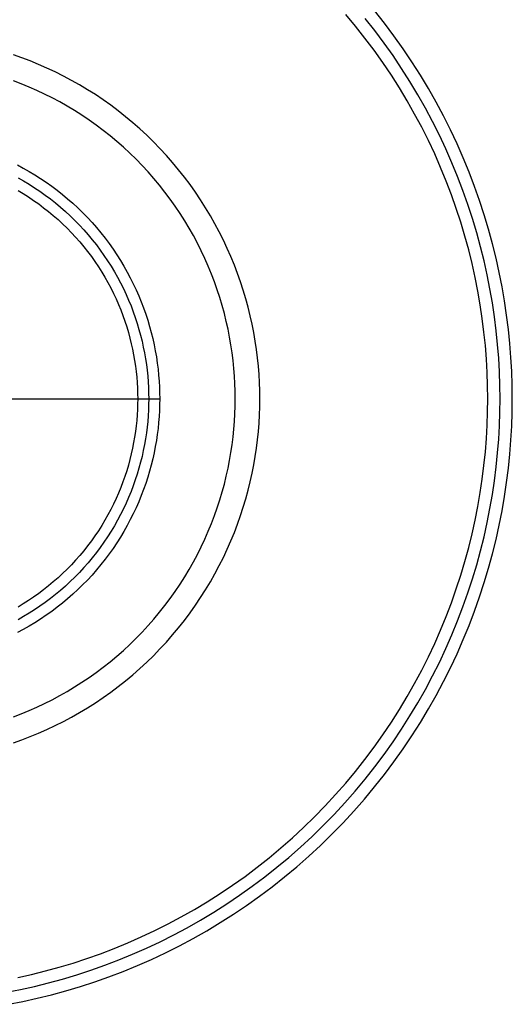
# Model space of a CAD drawing. Header units: millimetres. Extents: x -2314 to -1864, y 544 to 1121.
# Tile 8 of 9: x -2044 to -1864, y 548 to 909. Entities that reach past the tile are written whole.
import ezdxf

# ---------------------------------------------------------------- set-up
doc = ezdxf.new("R2010")
doc.units = ezdxf.units.MM
doc.layers.add('EXTRUSIÓN', color=7, linetype='Continuous')

msp = doc.modelspace()

# ---------------------------------------------------------------- linework, layer by layer
at = {"layer": 'EXTRUSIÓN'}
for points in [[(-2047.99, 548.23), (-2042.75, 549.27), (-2037.5, 550.43), (-2032.24, 551.73), (-2026.98, 553.17), (-2021.73, 554.74), (-2016.48, 556.46), (-2011.25, 558.31), (-2006.03, 560.3), (-2000.84, 562.43), (-1995.68, 564.69), (-1990.56, 567.1), (-1985.48, 569.65), (-1980.44, 572.34), (-1975.45, 575.16), (-1970.52, 578.12), (-1965.66, 581.21), (-1960.86, 584.44), (-1956.13, 587.79), (-1951.49, 591.28), (-1946.93, 594.88), (-1942.45, 598.61), (-1938.07, 602.46), (-1933.79, 606.42), (-1929.61, 610.49), (-1925.54, 614.67), (-1921.58, 618.95), (-1917.73, 623.33), (-1914, 627.81), (-1910.4, 632.37), (-1906.91, 637.02), (-1903.56, 641.74), (-1900.33, 646.54), (-1897.24, 651.4), (-1894.28, 656.33), (-1891.46, 661.32), (-1888.77, 666.36), (-1886.22, 671.44), (-1883.81, 676.56), (-1881.54, 681.72), (-1879.41, 686.91), (-1877.42, 692.13), (-1875.57, 697.36), (-1873.86, 702.61), (-1872.29, 707.86), (-1870.85, 713.12), (-1869.55, 718.38), (-1868.39, 723.63), (-1867.35, 728.87), (-1866.45, 734.1), (-1865.67, 739.3), (-1865.02, 744.48), (-1864.5, 749.64), (-1864.1, 754.76), (-1863.81, 759.84), (-1863.64, 764.89), (-1863.59, 769.89), (-1863.64, 774.9), (-1863.81, 779.94), (-1864.1, 785.03), (-1864.5, 790.15), (-1865.02, 795.3), (-1865.67, 800.48), (-1866.45, 805.69), (-1867.35, 810.91), (-1868.39, 816.15), (-1869.55, 821.4), (-1870.85, 826.66), (-1872.29, 831.92), (-1873.86, 837.17), (-1875.57, 842.42), (-1877.42, 847.65), (-1879.41, 852.87), (-1881.54, 858.06), (-1883.81, 863.22), (-1886.22, 868.34), (-1888.77, 873.43), (-1891.46, 878.46), (-1894.28, 883.45), (-1897.24, 888.38), (-1900.33, 893.25), (-1903.56, 898.04), (-1906.91, 902.77), (-1910.4, 907.41), (-1914, 911.98)], [(-2048.81, 552.65), (-2043.67, 553.67), (-2038.53, 554.81), (-2033.38, 556.09), (-2028.22, 557.49), (-2023.07, 559.04), (-2017.93, 560.71), (-2012.8, 562.53), (-2007.69, 564.48), (-2002.6, 566.57), (-1997.55, 568.79), (-1992.52, 571.15), (-1987.54, 573.65), (-1982.6, 576.28), (-1977.72, 579.05), (-1972.89, 581.95), (-1968.12, 584.98), (-1963.42, 588.14), (-1958.79, 591.43), (-1954.23, 594.84), (-1949.76, 598.38), (-1945.38, 602.03), (-1941.09, 605.8), (-1936.89, 609.68), (-1932.79, 613.67), (-1928.8, 617.77), (-1924.92, 621.97), (-1921.15, 626.26), (-1917.49, 630.64), (-1913.96, 635.11), (-1910.55, 639.67), (-1907.26, 644.3), (-1904.1, 649), (-1901.07, 653.77), (-1898.17, 658.6), (-1895.4, 663.48), (-1892.77, 668.42), (-1890.27, 673.4), (-1887.91, 678.43), (-1885.68, 683.48), (-1883.6, 688.57), (-1881.65, 693.68), (-1879.83, 698.81), (-1878.16, 703.95), (-1876.61, 709.1), (-1875.21, 714.26), (-1873.93, 719.41), (-1872.79, 724.56), (-1871.77, 729.69), (-1870.89, 734.81), (-1870.13, 739.91), (-1869.49, 744.99), (-1868.98, 750.04), (-1868.58, 755.06), (-1868.31, 760.04), (-1868.14, 764.99), (-1868.09, 769.89), (-1868.14, 774.8), (-1868.31, 779.74), (-1868.58, 784.72), (-1868.98, 789.74), (-1869.49, 794.79), (-1870.13, 799.87), (-1870.89, 804.97), (-1871.77, 810.09), (-1872.79, 815.23), (-1873.93, 820.37), (-1875.21, 825.53), (-1876.61, 830.68), (-1878.16, 835.83), (-1879.83, 840.97), (-1881.65, 846.1), (-1883.6, 851.21), (-1885.68, 856.3), (-1887.91, 861.36), (-1890.27, 866.38), (-1892.77, 871.36), (-1895.4, 876.3), (-1898.17, 881.18), (-1901.07, 886.02), (-1904.1, 890.78), (-1907.26, 895.49), (-1910.55, 900.12), (-1913.96, 904.67), (-1917.49, 909.14)], [(-2044.6, 558.07), (-2039.56, 559.19), (-2034.51, 560.44), (-2029.46, 561.82), (-2024.41, 563.33), (-2019.38, 564.97), (-2014.35, 566.75), (-2009.34, 568.66), (-2004.36, 570.7), (-1999.41, 572.88), (-1994.49, 575.2), (-1989.61, 577.64), (-1984.77, 580.22), (-1979.98, 582.93), (-1975.25, 585.77), (-1970.58, 588.74), (-1965.97, 591.84), (-1961.44, 595.06), (-1956.98, 598.4), (-1952.6, 601.87), (-1948.3, 605.45), (-1944.1, 609.14), (-1939.99, 612.94), (-1935.97, 616.85), (-1932.06, 620.87), (-1928.26, 624.98), (-1924.57, 629.18), (-1920.99, 633.48), (-1917.52, 637.86), (-1914.18, 642.32), (-1910.96, 646.85), (-1907.86, 651.46), (-1904.89, 656.13), (-1902.05, 660.86), (-1899.34, 665.65), (-1896.76, 670.49), (-1894.32, 675.37), (-1892, 680.29), (-1889.82, 685.24), (-1887.78, 690.23), (-1885.87, 695.23), (-1884.09, 700.26), (-1882.45, 705.29), (-1880.94, 710.34), (-1879.56, 715.39), (-1878.31, 720.44), (-1877.19, 725.48), (-1876.2, 730.51), (-1875.33, 735.53), (-1874.59, 740.52), (-1873.96, 745.5), (-1873.46, 750.44), (-1873.07, 755.36), (-1872.8, 760.24), (-1872.64, 765.09), (-1872.58, 769.89), (-1872.64, 774.7), (-1872.8, 779.54), (-1873.07, 784.42), (-1873.46, 789.34), (-1873.96, 794.29), (-1874.59, 799.26), (-1875.33, 804.26), (-1876.2, 809.27), (-1877.19, 814.3), (-1878.31, 819.35), (-1879.56, 824.39), (-1880.94, 829.44), (-1882.45, 834.49), (-1884.09, 839.53), (-1885.87, 844.55), (-1887.78, 849.56), (-1889.82, 854.54), (-1892, 859.49), (-1894.32, 864.41), (-1896.76, 869.3), (-1899.34, 874.13), (-1902.05, 878.92), (-1904.89, 883.65), (-1907.86, 888.32), (-1910.96, 892.93), (-1914.18, 897.46), (-1917.52, 901.93), (-1920.99, 906.31), (-1924.57, 910.6)], [(-2046.22, 643.97), (-2043.13, 645.06), (-2040.06, 646.23), (-2036.99, 647.49), (-2033.95, 648.83), (-2030.93, 650.25), (-2027.93, 651.75), (-2024.95, 653.34), (-2022.01, 655), (-2019.1, 656.75), (-2016.23, 658.57), (-2013.4, 660.48), (-2010.62, 662.46), (-2007.87, 664.51), (-2005.18, 666.64), (-2002.54, 668.84), (-1999.96, 671.11), (-1997.43, 673.45), (-1994.97, 675.85), (-1992.57, 678.31), (-1990.23, 680.84), (-1987.96, 683.42), (-1985.76, 686.06), (-1983.63, 688.76), (-1981.58, 691.5), (-1979.6, 694.28), (-1977.69, 697.11), (-1975.87, 699.99), (-1974.12, 702.89), (-1972.46, 705.83), (-1970.87, 708.81), (-1969.37, 711.81), (-1967.95, 714.83), (-1966.61, 717.87), (-1965.35, 720.94), (-1964.18, 724.01), (-1963.09, 727.1), (-1962.08, 730.2), (-1961.15, 733.3), (-1960.3, 736.4), (-1959.53, 739.5), (-1958.84, 742.6), (-1958.23, 745.69), (-1957.7, 748.77), (-1957.24, 751.84), (-1956.86, 754.9), (-1956.55, 757.94), (-1956.31, 760.96), (-1956.15, 763.96), (-1956.05, 766.94), (-1956.01, 769.89), (-1956.05, 772.84), (-1956.15, 775.82), (-1956.31, 778.82), (-1956.55, 781.84), (-1956.86, 784.88), (-1957.24, 787.94), (-1957.7, 791.01), (-1958.23, 794.09), (-1958.84, 797.18), (-1959.53, 800.28), (-1960.3, 803.38), (-1961.15, 806.49), (-1962.08, 809.59), (-1963.09, 812.68), (-1964.18, 815.77), (-1965.35, 818.85), (-1966.61, 821.91), (-1967.95, 824.95), (-1969.37, 827.98), (-1970.87, 830.98), (-1972.46, 833.95), (-1974.12, 836.89), (-1975.87, 839.8), (-1977.69, 842.67), (-1979.6, 845.5), (-1981.58, 848.29), (-1983.63, 851.03), (-1985.76, 853.72), (-1987.96, 856.36), (-1990.23, 858.94), (-1992.57, 861.47), (-1994.97, 863.93), (-1997.43, 866.34), (-1999.96, 868.67), (-2002.54, 870.94), (-2005.18, 873.14), (-2007.87, 875.27), (-2010.62, 877.33), (-2013.4, 879.31), (-2016.23, 881.21), (-2019.1, 883.03), (-2022.01, 884.78), (-2024.95, 886.45), (-2027.93, 888.03), (-2030.93, 889.53), (-2033.95, 890.95), (-2036.99, 892.29), (-2040.06, 893.55), (-2043.13, 894.72), (-2046.22, 895.82)], [(-2046.23, 653.5), (-2043.37, 654.6), (-2040.51, 655.77), (-2037.67, 657.02), (-2034.85, 658.34), (-2032.06, 659.74), (-2029.29, 661.22), (-2026.54, 662.77), (-2023.83, 664.4), (-2021.16, 666.1), (-2018.52, 667.88), (-2015.92, 669.72), (-2013.36, 671.64), (-2010.85, 673.62), (-2008.39, 675.67), (-2005.98, 677.79), (-2003.63, 679.97), (-2001.33, 682.21), (-1999.09, 684.51), (-1996.91, 686.86), (-1994.79, 689.27), (-1992.74, 691.73), (-1990.76, 694.24), (-1988.84, 696.8), (-1987, 699.4), (-1985.22, 702.04), (-1983.52, 704.71), (-1981.89, 707.42), (-1980.34, 710.17), (-1978.86, 712.94), (-1977.46, 715.74), (-1976.14, 718.55), (-1974.89, 721.39), (-1973.72, 724.25), (-1972.62, 727.12), (-1971.6, 729.99), (-1970.66, 732.88), (-1969.8, 735.77), (-1969.01, 738.66), (-1968.29, 741.56), (-1967.65, 744.45), (-1967.08, 747.33), (-1966.58, 750.2), (-1966.16, 753.07), (-1965.8, 755.92), (-1965.51, 758.75), (-1965.29, 761.57), (-1965.13, 764.36), (-1965.04, 767.14), (-1965.01, 769.89), (-1965.04, 772.64), (-1965.13, 775.42), (-1965.29, 778.22), (-1965.51, 781.03), (-1965.8, 783.87), (-1966.16, 786.72), (-1966.58, 789.58), (-1967.08, 792.46), (-1967.65, 795.34), (-1968.29, 798.23), (-1969.01, 801.12), (-1969.8, 804.01), (-1970.66, 806.9), (-1971.6, 809.79), (-1972.62, 812.67), (-1973.72, 815.54), (-1974.89, 818.39), (-1976.14, 821.23), (-1977.46, 824.05), (-1978.86, 826.84), (-1980.34, 829.62), (-1981.89, 832.36), (-1983.52, 835.07), (-1985.22, 837.75), (-1987, 840.39), (-1988.84, 842.98), (-1990.76, 845.54), (-1992.74, 848.05), (-1994.79, 850.51), (-1996.91, 852.92), (-1999.09, 855.27), (-2001.33, 857.57), (-2003.63, 859.81), (-2005.98, 861.99), (-2008.39, 864.11), (-2010.85, 866.16), (-2013.36, 868.14), (-2015.92, 870.06), (-2018.52, 871.91), (-2021.16, 873.68), (-2023.83, 875.38), (-2026.54, 877.01), (-2029.29, 878.56), (-2032.06, 880.04), (-2034.85, 881.44), (-2037.67, 882.77), (-2040.51, 884.01), (-2043.37, 885.19), (-2046.23, 886.28)], [(-2044.76, 855.47), (-2042.61, 854.32), (-2040.48, 853.12), (-2038.37, 851.85), (-2036.29, 850.53), (-2034.24, 849.15), (-2032.22, 847.72), (-2030.24, 846.23), (-2028.29, 844.69), (-2026.37, 843.09), (-2024.5, 841.45), (-2022.67, 839.76), (-2020.89, 838.02), (-2019.15, 836.23), (-2017.45, 834.4), (-2015.81, 832.53), (-2014.22, 830.62), (-2012.67, 828.67), (-2011.19, 826.68), (-2009.75, 824.66), (-2008.37, 822.61), (-2007.05, 820.53), (-2005.79, 818.42), (-2004.58, 816.29), (-2003.43, 814.14), (-2002.34, 811.97), (-2001.31, 809.78), (-2000.34, 807.57), (-1999.43, 805.35), (-1998.58, 803.13), (-1997.79, 800.89), (-1997.06, 798.65), (-1996.39, 796.4), (-1995.77, 794.15), (-1995.22, 791.91), (-1994.72, 789.66), (-1994.28, 787.42), (-1993.89, 785.19), (-1993.56, 782.96), (-1993.28, 780.75), (-1993.06, 778.55), (-1992.89, 776.36), (-1992.76, 774.19), (-1992.69, 772.03), (-1992.67, 769.89), (-1992.69, 767.75), (-1992.76, 765.6), (-1992.89, 763.42), (-1993.06, 761.23), (-1993.28, 759.03), (-1993.56, 756.82), (-1993.89, 754.59), (-1994.28, 752.36), (-1994.72, 750.12), (-1995.22, 747.88), (-1995.77, 745.63), (-1996.39, 743.38), (-1997.06, 741.14), (-1997.79, 738.89), (-1998.58, 736.66), (-1999.43, 734.43), (-2000.34, 732.21), (-2001.31, 730.01), (-2002.34, 727.82), (-2003.43, 725.64), (-2004.58, 723.49), (-2005.79, 721.36), (-2007.05, 719.25), (-2008.37, 717.17), (-2009.75, 715.12), (-2011.19, 713.1), (-2012.67, 711.12), (-2014.22, 709.17), (-2015.81, 707.26), (-2017.45, 705.38), (-2019.15, 703.55), (-2020.89, 701.77), (-2022.67, 700.03), (-2024.5, 698.33), (-2026.37, 696.69), (-2028.29, 695.1), (-2030.24, 693.55), (-2032.22, 692.07), (-2034.24, 690.63), (-2036.29, 689.25), (-2038.37, 687.93), (-2040.48, 686.67), (-2042.61, 685.46), (-2044.76, 684.31)], [(-2044.55, 850.79), (-2042.51, 849.63), (-2040.49, 848.42), (-2038.5, 847.15), (-2036.53, 845.83), (-2034.6, 844.46), (-2032.7, 843.03), (-2030.83, 841.56), (-2029, 840.03), (-2027.2, 838.45), (-2025.45, 836.83), (-2023.74, 835.16), (-2022.07, 833.45), (-2020.45, 831.7), (-2018.87, 829.91), (-2017.35, 828.07), (-2015.87, 826.21), (-2014.44, 824.3), (-2013.07, 822.37), (-2011.75, 820.4), (-2010.48, 818.41), (-2009.27, 816.39), (-2008.11, 814.35), (-2007.01, 812.29), (-2005.97, 810.21), (-2004.98, 808.11), (-2004.06, 805.99), (-2003.18, 803.87), (-2002.37, 801.73), (-2001.61, 799.59), (-2000.91, 797.44), (-2000.27, 795.29), (-1999.68, 793.14), (-1999.14, 790.98), (-1998.67, 788.83), (-1998.24, 786.69), (-1997.87, 784.55), (-1997.56, 782.42), (-1997.29, 780.3), (-1997.08, 778.19), (-1996.91, 776.09), (-1996.79, 774.01), (-1996.72, 771.94), (-1996.7, 769.89), (-1996.72, 767.84), (-1996.79, 765.78), (-1996.91, 763.69), (-1997.08, 761.6), (-1997.29, 759.49), (-1997.56, 757.37), (-1997.87, 755.23), (-1998.24, 753.09), (-1998.67, 750.95), (-1999.14, 748.8), (-1999.68, 746.65), (-2000.27, 744.49), (-2000.91, 742.34), (-2001.61, 740.19), (-2002.37, 738.05), (-2003.18, 735.91), (-2004.06, 733.79), (-2004.98, 731.68), (-2005.97, 729.58), (-2007.01, 727.49), (-2008.11, 725.43), (-2009.27, 723.39), (-2010.48, 721.37), (-2011.75, 719.38), (-2013.07, 717.41), (-2014.44, 715.48), (-2015.87, 713.58), (-2017.35, 711.71), (-2018.87, 709.88), (-2020.45, 708.08), (-2022.07, 706.33), (-2023.74, 704.62), (-2025.45, 702.95), (-2027.2, 701.33), (-2029, 699.75), (-2030.83, 698.23), (-2032.7, 696.75), (-2034.6, 695.32), (-2036.53, 693.95), (-2038.5, 692.63), (-2040.49, 691.36), (-2042.51, 690.15), (-2044.55, 689)], [(-2044.54, 846.15), (-2042.61, 844.99), (-2040.71, 843.78), (-2038.83, 842.51), (-2036.98, 841.2), (-2035.16, 839.84), (-2033.37, 838.42), (-2031.62, 836.96), (-2029.9, 835.46), (-2028.23, 833.91), (-2026.59, 832.31), (-2025, 830.68), (-2023.44, 829), (-2021.94, 827.28), (-2020.48, 825.53), (-2019.07, 823.74), (-2017.7, 821.93), (-2016.39, 820.08), (-2015.12, 818.2), (-2013.91, 816.29), (-2012.75, 814.36), (-2011.65, 812.41), (-2010.6, 810.44), (-2009.6, 808.45), (-2008.66, 806.44), (-2007.77, 804.42), (-2006.93, 802.39), (-2006.15, 800.34), (-2005.43, 798.29), (-2004.76, 796.24), (-2004.14, 794.18), (-2003.58, 792.12), (-2003.07, 790.06), (-2002.61, 788.01), (-2002.21, 785.95), (-2001.86, 783.91), (-2001.55, 781.87), (-2001.3, 779.84), (-2001.09, 777.82), (-2000.93, 775.82), (-2000.82, 773.83), (-2000.76, 771.85), (-2000.74, 769.89), (-2000.76, 767.93), (-2000.82, 765.96), (-2000.93, 763.96), (-2001.09, 761.96), (-2001.3, 759.94), (-2001.55, 757.91), (-2001.86, 755.87), (-2002.21, 753.83), (-2002.61, 751.78), (-2003.07, 749.72), (-2003.58, 747.66), (-2004.14, 745.6), (-2004.76, 743.54), (-2005.43, 741.49), (-2006.15, 739.44), (-2006.93, 737.4), (-2007.77, 735.37), (-2008.66, 733.34), (-2009.6, 731.34), (-2010.6, 729.35), (-2011.65, 727.37), (-2012.75, 725.42), (-2013.91, 723.49), (-2015.12, 721.59), (-2016.39, 719.71), (-2017.7, 717.86), (-2019.07, 716.04), (-2020.48, 714.25), (-2021.94, 712.5), (-2023.44, 710.78), (-2025, 709.11), (-2026.59, 707.47), (-2028.23, 705.88), (-2029.9, 704.33), (-2031.62, 702.82), (-2033.37, 701.36), (-2035.16, 699.95), (-2036.98, 698.58), (-2038.83, 697.27), (-2040.71, 696.01), (-2042.61, 694.79), (-2044.54, 693.64)], [(-2185.35, 769.89), (-1992.67, 769.89)], [(-2181.32, 769.89), (-1996.7, 769.89)], [(-2181.32, 769.89), (-1996.7, 769.89)], [(-2177.29, 769.89), (-2000.74, 769.89)]]:
    msp.add_lwpolyline(points, dxfattribs=at)
at = {"layer": 'EXTRUSIÓN', "extrusion": (0, 1, 0)}
for points in [[(1872.58, -1255.53), (2057.44, -809.25)], [(1863.59, -1251.8), (2048.44, -805.53)], [(1863.59, -1251.8), (1872.58, -1255.53)]]:
    msp.add_lwpolyline(points, dxfattribs=at)

doc.saveas('drawing.dxf')
